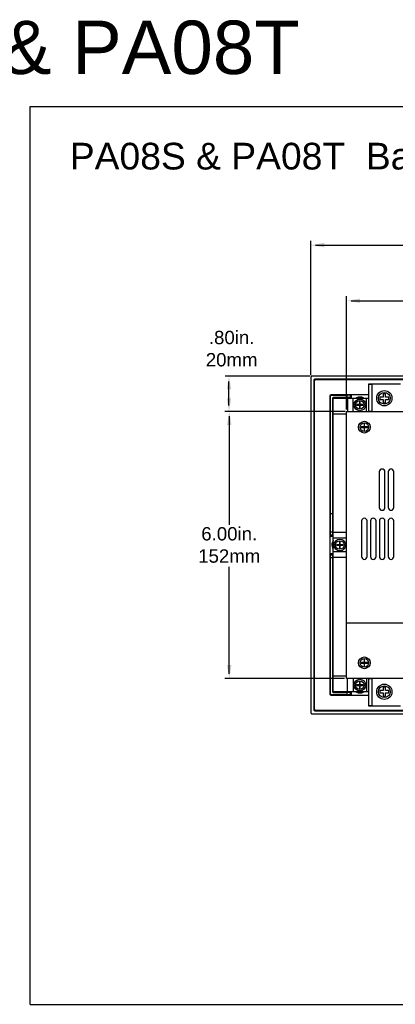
# Model space of a CAD drawing. Extents: x 85 to 134.4, y -34.1 to 29.3.
# Tile 12 of 14: x 109.7 to 118.2, y 7.2 to 29.3. Entities that reach past the tile are written whole.
import ezdxf

# ---------------------------------------------------------------- set-up
doc = ezdxf.new("R2010")
doc.units = 0
doc.header["$LTSCALE"] = 1.87
doc.header["$MEASUREMENT"] = 0
doc.layers.get('0').update_dxf_attribs({"linetype": 'CONTINUOUS'})
doc.layers.add('dim', color=7, linetype='CONTINUOUS')
doc.styles.add('ARIAL', font='ARIAL.TTF', dxfattribs={"height": 0.3})

# ---------------------------------------------------------------- blocks, each defined once
blk = doc.blocks.new('08')
at = {"linetype": 'Continuous'}
for p, q in [((-30.448, 24.639), (-30.448, 44.828)), ((-30.448, 44.828), (-5.968, 44.828)), ((-30.448, 24.639), (-5.968, 24.639))]:
    blk.add_line(p, q, dxfattribs=at)
for p, q in [((-24.128, 38.788), (-24.128, 41.811)), ((-24.028, 41.711), (-19.856, 41.711)), ((-23.326, 38.018), (-23.326, 40.561)), ((-23.226, 40.461), (-19.816, 40.461)), ((-24.154, 38.767), (-26.055, 38.767)), ((-25.972, 38.102), (-25.972, 38.641)), ((-23.356, 37.968), (-26.066, 37.968)), ((-25.966, 37.868), (-25.966, 35.424)), ((-25.966, 32.068), (-25.966, 34.477)), ((-23.376, 31.968), (-26.066, 31.968))]:
    blk.add_line(p, q)
at = {"color": 7, "linetype": 'Continuous'}
for p, q in [((-13.953, 38.768), (-24.098, 38.768)), ((-24.128, 38.738), (-24.128, 31.198)), ((-24.056, 38.683), (-24.056, 31.253)), ((-24.056, 38.683), (-24.055, 38.682)), ((-24.055, 31.254), (-24.055, 38.682)), ((-24.044, 38.682), (-24.055, 38.682)), ((-24.051, 31.273), (-24.051, 38.663)), ((-14.011, 38.698), (-24.041, 38.698)), ((-24.041, 38.698), (-24.04, 38.697)), ((-24.04, 38.697), (-14.012, 38.697)), ((-24.04, 38.686), (-24.04, 38.697)), ((-24.021, 38.693), (-14.031, 38.693)), ((-22.116, 38.588), (-22.836, 38.588)), ((-22.836, 38.588), (-22.836, 37.968)), ((-22.757, 38.578), (-22.836, 38.578)), ((-22.757, 38.588), (-22.757, 37.968)), ((-23.701, 38.313), (-23.701, 31.623)), ((-23.696, 38.323), (-23.698, 38.325)), ((-23.696, 38.323), (-23.696, 35.258)), ((-23.681, 38.338), (-23.683, 38.34)), ((-23.681, 38.338), (-23.316, 38.338)), ((-22.836, 38.343), (-23.671, 38.343)), ((-23.316, 38.339), (-23.32, 38.343)), ((-23.261, 38.339), (-23.316, 38.338)), ((-23.261, 38.339), (-23.316, 38.339)), ((-23.316, 38.283), (-23.316, 38.338)), ((-23.246, 38.343), (-23.246, 38.297)), ((-23.24, 38.343), (-23.24, 38.291)), ((-23.226, 38.343), (-23.226, 38.291)), ((-22.451, 38.368), (-22.501, 38.368)), ((-22.501, 38.368), (-22.501, 38.293)), ((-22.451, 38.293), (-22.451, 38.368)), ((-23.641, 38.268), (-23.641, 35.258)), ((-23.641, 38.268), (-23.634, 38.261)), ((-23.634, 38.261), (-23.626, 38.261)), ((-23.634, 38.261), (-23.634, 37.868)), ((-23.316, 38.283), (-23.626, 38.283)), ((-23.626, 38.283), (-23.619, 38.276)), ((-23.626, 38.268), (-22.836, 38.268)), ((-23.626, 37.92), (-23.626, 38.268)), ((-23.261, 38.282), (-23.316, 38.283)), ((-23.306, 38.268), (-23.306, 37.968)), ((-23.255, 38.276), (-23.261, 38.282)), ((-23.24, 38.291), (-23.246, 38.297)), ((-23.24, 38.291), (-23.226, 38.291)), ((-23.176, 37.968), (-23.176, 38.268)), ((-23.032, 38.124), (-23.101, 38.124)), ((-23.101, 38.124), (-23.101, 38.112)), ((-23.101, 38.112), (-23.032, 38.112)), ((-23.02, 38.193), (-23.032, 38.193)), ((-23.032, 38.193), (-23.032, 38.124)), ((-23.032, 38.112), (-23.032, 38.043)), ((-23.02, 38.124), (-23.02, 38.193)), ((-22.951, 38.124), (-23.02, 38.124)), ((-23.02, 38.112), (-22.951, 38.112)), ((-23.02, 38.043), (-23.02, 38.112)), ((-22.951, 38.112), (-22.951, 38.124)), ((-22.876, 37.968), (-22.876, 38.268)), ((-22.501, 38.293), (-22.576, 38.293)), ((-22.576, 38.293), (-22.576, 38.243)), ((-22.576, 38.243), (-22.501, 38.243)), ((-22.501, 38.243), (-22.501, 38.168)), ((-22.501, 38.168), (-22.451, 38.168)), ((-22.376, 38.293), (-22.451, 38.293)), ((-22.451, 38.243), (-22.376, 38.243)), ((-22.451, 38.168), (-22.451, 38.243)), ((-22.376, 38.243), (-22.376, 38.293)), ((-23.634, 35.875), (-23.634, 37.868)), ((-23.634, 37.868), (-23.634, 37.868)), ((-23.626, 37.92), (-23.326, 37.92)), ((-23.626, 32.021), (-23.626, 37.915)), ((-23.626, 37.915), (-23.326, 37.915)), ((-23.62, 37.92), (-23.62, 37.915)), ((-23.525, 37.915), (-23.525, 37.92)), ((-23.509, 37.915), (-23.509, 37.92)), ((-23.503, 37.92), (-23.503, 37.915)), ((-23.448, 37.915), (-23.448, 37.92)), ((-23.442, 37.915), (-23.442, 37.92)), ((-23.428, 37.915), (-23.428, 37.92)), ((-23.326, 31.968), (-23.326, 37.968)), ((-23.326, 37.968), (-14.726, 37.968)), ((-23.032, 38.043), (-23.02, 38.043)), ((-22.836, 37.978), (-22.757, 37.978)), ((-22.92, 37.693), (-22.932, 37.693)), ((-22.932, 37.693), (-22.932, 37.624)), ((-22.92, 37.624), (-22.92, 37.693)), ((-23.701, 37.572), (-23.697, 37.567)), ((-23.697, 37.483), (-23.701, 37.479)), ((-23.697, 37.567), (-23.697, 37.483)), ((-22.932, 37.624), (-23.001, 37.624)), ((-23.001, 37.624), (-23.001, 37.612)), ((-23.001, 37.612), (-22.932, 37.612)), ((-22.932, 37.612), (-22.932, 37.543)), ((-22.932, 37.543), (-22.92, 37.543)), ((-22.851, 37.624), (-22.92, 37.624)), ((-22.92, 37.612), (-22.851, 37.612)), ((-22.92, 37.543), (-22.92, 37.612)), ((-22.851, 37.612), (-22.851, 37.624)), ((-22.589, 36.613), (-22.589, 35.813)), ((-22.463, 35.813), (-22.463, 36.613)), ((-22.389, 36.613), (-22.389, 35.813)), ((-22.263, 35.813), (-22.263, 36.613)), ((-23.701, 36.417), (-23.697, 36.412)), ((-23.697, 36.328), (-23.701, 36.324)), ((-23.697, 36.412), (-23.697, 36.328)), ((-23.701, 35.678), (-23.626, 35.678)), ((-23.634, 35.198), (-23.634, 35.678)), ((-22.988, 35.508), (-22.988, 34.708)), ((-22.863, 34.708), (-22.863, 35.508)), ((-22.788, 35.508), (-22.788, 34.708)), ((-22.663, 34.708), (-22.663, 35.508)), ((-22.588, 35.508), (-22.588, 34.708)), ((-22.463, 34.708), (-22.463, 35.508)), ((-22.388, 35.508), (-22.388, 34.708)), ((-22.263, 34.708), (-22.263, 35.508)), ((-23.701, 35.262), (-23.697, 35.257)), ((-23.696, 35.258), (-23.697, 35.202)), ((-23.697, 35.257), (-23.697, 35.202)), ((-23.641, 35.258), (-23.696, 35.258)), ((-23.641, 35.258), (-23.64, 35.203)), ((-23.326, 35.248), (-23.626, 35.248)), ((-23.655, 35.188), (-23.701, 35.188)), ((-23.701, 35.183), (-23.649, 35.183)), ((-23.701, 35.168), (-23.649, 35.168)), ((-23.649, 35.183), (-23.655, 35.188)), ((-23.634, 35.198), (-23.64, 35.203)), ((-23.626, 35.198), (-23.634, 35.198)), ((-23.326, 35.118), (-23.626, 35.118)), ((-23.47, 35.043), (-23.482, 35.043)), ((-23.482, 35.043), (-23.482, 34.974)), ((-23.47, 34.974), (-23.47, 35.043)), ((-23.649, 34.768), (-23.701, 34.768)), ((-23.326, 34.818), (-23.626, 34.818)), ((-23.551, 34.974), (-23.551, 34.962)), ((-23.482, 34.974), (-23.551, 34.974)), ((-23.551, 34.962), (-23.482, 34.962)), ((-23.482, 34.962), (-23.482, 34.893)), ((-23.482, 34.893), (-23.47, 34.893)), ((-23.401, 34.974), (-23.47, 34.974)), ((-23.47, 34.962), (-23.401, 34.962)), ((-23.47, 34.893), (-23.47, 34.962)), ((-23.401, 34.962), (-23.401, 34.974)), ((-23.649, 34.753), (-23.701, 34.753)), ((-23.701, 34.748), (-23.655, 34.748)), ((-23.697, 34.678), (-23.701, 34.674)), ((-23.697, 34.733), (-23.696, 34.678)), ((-23.697, 34.733), (-23.697, 34.678)), ((-23.696, 34.678), (-23.696, 31.613)), ((-23.641, 34.678), (-23.696, 34.678)), ((-23.649, 34.753), (-23.655, 34.748)), ((-23.64, 34.732), (-23.641, 34.678)), ((-23.641, 34.678), (-23.641, 31.668)), ((-23.634, 34.738), (-23.64, 34.732)), ((-23.634, 32.068), (-23.634, 34.738)), ((-23.626, 34.738), (-23.634, 34.738)), ((-23.326, 34.688), (-23.626, 34.688)), ((-23.701, 33.612), (-23.697, 33.607)), ((-23.697, 33.523), (-23.701, 33.519)), ((-23.697, 33.607), (-23.697, 33.523)), ((-23.326, 33.218), (-14.726, 33.218)), ((-23.701, 32.457), (-23.697, 32.452)), ((-23.697, 32.368), (-23.701, 32.364)), ((-23.697, 32.452), (-23.697, 32.368)), ((-22.92, 32.393), (-22.932, 32.393)), ((-22.932, 32.393), (-22.932, 32.324)), ((-22.92, 32.324), (-22.92, 32.393)), ((-22.932, 32.324), (-23.001, 32.324)), ((-23.001, 32.324), (-23.001, 32.312)), ((-23.001, 32.312), (-22.932, 32.312)), ((-22.932, 32.312), (-22.932, 32.243)), ((-22.932, 32.243), (-22.92, 32.243)), ((-22.851, 32.324), (-22.92, 32.324)), ((-22.92, 32.312), (-22.851, 32.312)), ((-22.92, 32.243), (-22.92, 32.312)), ((-22.851, 32.312), (-22.851, 32.324)), ((-23.634, 32.068), (-23.634, 31.674)), ((-23.634, 32.068), (-23.634, 32.068)), ((-23.326, 32.021), (-23.626, 32.021)), ((-23.326, 32.016), (-23.626, 32.016)), ((-23.626, 31.668), (-23.626, 32.016)), ((-23.62, 32.021), (-23.62, 32.016)), ((-23.525, 32.016), (-23.525, 32.021)), ((-23.511, 32.021), (-23.511, 32.016)), ((-23.509, 32.021), (-23.509, 32.016)), ((-23.503, 32.021), (-23.503, 32.016)), ((-23.448, 32.016), (-23.448, 32.021)), ((-23.442, 32.016), (-23.442, 32.021)), ((-23.428, 32.016), (-23.428, 32.021)), ((-14.726, 31.968), (-23.326, 31.968)), ((-23.306, 31.668), (-23.306, 31.968)), ((-23.176, 31.968), (-23.176, 31.668)), ((-23.02, 31.893), (-23.032, 31.893)), ((-23.032, 31.893), (-23.032, 31.824)), ((-23.02, 31.824), (-23.02, 31.893)), ((-22.876, 31.968), (-22.876, 31.668)), ((-22.836, 31.968), (-22.836, 31.348)), ((-22.757, 31.958), (-22.836, 31.958)), ((-22.757, 31.968), (-22.757, 31.348)), ((-23.641, 31.668), (-23.634, 31.674)), ((-23.634, 31.674), (-23.626, 31.674)), ((-22.836, 31.668), (-23.626, 31.668)), ((-23.032, 31.824), (-23.101, 31.824)), ((-23.101, 31.824), (-23.101, 31.812)), ((-23.101, 31.812), (-23.032, 31.812)), ((-23.032, 31.812), (-23.032, 31.743)), ((-23.032, 31.743), (-23.02, 31.743)), ((-22.951, 31.824), (-23.02, 31.824)), ((-23.02, 31.812), (-22.951, 31.812)), ((-23.02, 31.743), (-23.02, 31.812)), ((-22.951, 31.812), (-22.951, 31.824)), ((-22.576, 31.693), (-22.576, 31.643)), ((-22.501, 31.693), (-22.576, 31.693)), ((-22.501, 31.768), (-22.501, 31.693)), ((-22.451, 31.768), (-22.501, 31.768)), ((-22.451, 31.693), (-22.451, 31.768)), ((-22.376, 31.693), (-22.451, 31.693)), ((-22.376, 31.643), (-22.376, 31.693)), ((-23.698, 31.61), (-23.696, 31.613)), ((-23.683, 31.595), (-23.681, 31.598)), ((-23.316, 31.598), (-23.681, 31.598)), ((-23.671, 31.593), (-22.836, 31.593)), ((-23.626, 31.653), (-23.619, 31.659)), ((-23.626, 31.653), (-23.316, 31.653)), ((-23.32, 31.593), (-23.316, 31.597)), ((-23.261, 31.654), (-23.316, 31.653)), ((-23.316, 31.598), (-23.316, 31.653)), ((-23.261, 31.597), (-23.316, 31.598)), ((-23.316, 31.597), (-23.261, 31.597)), ((-23.255, 31.66), (-23.261, 31.654)), ((-23.24, 31.645), (-23.246, 31.639)), ((-23.246, 31.639), (-23.246, 31.593)), ((-23.24, 31.645), (-23.24, 31.593)), ((-23.24, 31.645), (-23.226, 31.645)), ((-23.226, 31.645), (-23.226, 31.593)), ((-22.576, 31.643), (-22.501, 31.643)), ((-22.501, 31.643), (-22.501, 31.568)), ((-22.501, 31.568), (-22.451, 31.568)), ((-22.451, 31.568), (-22.451, 31.643)), ((-22.451, 31.643), (-22.376, 31.643)), ((-24.056, 31.253), (-24.055, 31.254)), ((-24.044, 31.254), (-24.055, 31.254)), ((-24.041, 31.238), (-24.04, 31.239)), ((-24.041, 31.238), (-14.011, 31.238)), ((-24.04, 31.25), (-24.04, 31.239)), ((-14.012, 31.239), (-24.04, 31.239)), ((-14.031, 31.243), (-24.021, 31.243)), ((-22.836, 31.358), (-22.757, 31.358)), ((-22.836, 31.348), (-22.116, 31.348)), ((-24.098, 31.168), (-13.953, 31.168))]:
    blk.add_line(p, q, dxfattribs=at)
for points in [[(-24.098, 38.768), (-24.104, 38.767), (-24.11, 38.765), (-24.115, 38.763), (-24.119, 38.759), (-24.123, 38.754), (-24.126, 38.749), (-24.128, 38.744), (-24.128, 38.738)], [(-24.056, 38.683), (-24.055, 38.687), (-24.053, 38.692), (-24.05, 38.695), (-24.045, 38.697), (-24.041, 38.698)], [(-24.055, 38.682), (-24.054, 38.688), (-24.05, 38.692), (-24.046, 38.696), (-24.04, 38.697)], [(-23.681, 38.338), (-23.685, 38.337), (-23.69, 38.335), (-23.693, 38.332), (-23.695, 38.327), (-23.696, 38.323)], [(-23.316, 38.339), (-23.312, 38.339), (-23.309, 38.34), (-23.306, 38.342), (-23.306, 38.343)], [(-23.251, 38.343), (-23.251, 38.342), (-23.256, 38.34), (-23.261, 38.339)], [(-23.641, 38.268), (-23.64, 38.272), (-23.638, 38.277), (-23.635, 38.28), (-23.63, 38.282), (-23.626, 38.283)], [(-23.634, 38.261), (-23.633, 38.267), (-23.63, 38.272)], [(-23.63, 38.272), (-23.625, 38.275), (-23.619, 38.276)], [(-23.619, 38.276), (-23.619, 38.275), (-23.62, 38.273), (-23.62, 38.27), (-23.62, 38.268)], [(-23.255, 38.276), (-23.377, 38.276), (-23.498, 38.276), (-23.619, 38.276)], [(-23.261, 38.282), (-23.256, 38.283), (-23.252, 38.285), (-23.249, 38.288), (-23.246, 38.292), (-23.246, 38.297)], [(-23.255, 38.276), (-23.255, 38.275), (-23.256, 38.271), (-23.256, 38.268)], [(-23.24, 38.291), (-23.24, 38.289), (-23.241, 38.286), (-23.242, 38.284), (-23.244, 38.281), (-23.246, 38.279), (-23.248, 38.278), (-23.25, 38.277), (-23.253, 38.276), (-23.255, 38.276)], [(-23.226, 38.291), (-23.226, 38.286), (-23.227, 38.281), (-23.23, 38.276), (-23.233, 38.272), (-23.237, 38.268), (-23.237, 38.268)], [(-23.127, 38.268), (-23.122, 38.272), (-23.092, 38.287), (-23.06, 38.296), (-23.026, 38.299), (-22.993, 38.296), (-22.96, 38.287), (-22.93, 38.272), (-22.925, 38.268)], [(-23.096, 38.268), (-23.086, 38.273), (-23.057, 38.281), (-23.026, 38.284), (-22.995, 38.281), (-22.965, 38.273), (-22.955, 38.268)], [(-23.626, 37.868), (-23.63, 37.868), (-23.633, 37.868), (-23.634, 37.868)], [(-23.634, 37.868), (-23.634, 37.868), (-23.631, 37.868), (-23.628, 37.868), (-23.626, 37.868)], [(-23.701, 37.558), (-23.7, 37.558), (-23.698, 37.561), (-23.697, 37.564), (-23.697, 37.567)], [(-23.697, 37.483), (-23.697, 37.486), (-23.698, 37.489), (-23.7, 37.492), (-23.701, 37.493)], [(-23.701, 36.403), (-23.7, 36.403), (-23.698, 36.406), (-23.697, 36.409), (-23.697, 36.412)], [(-23.697, 36.328), (-23.697, 36.331), (-23.698, 36.334), (-23.7, 36.337), (-23.701, 36.338)], [(-23.701, 35.248), (-23.7, 35.248), (-23.698, 35.251), (-23.697, 35.254), (-23.697, 35.257)], [(-23.697, 35.202), (-23.698, 35.198), (-23.7, 35.193), (-23.701, 35.193)], [(-23.626, 35.068), (-23.63, 35.062), (-23.645, 35.032), (-23.654, 34.999), (-23.656, 34.966), (-23.653, 34.932), (-23.643, 34.899), (-23.627, 34.87), (-23.626, 34.867)], [(-23.655, 35.188), (-23.65, 35.188), (-23.646, 35.19), (-23.643, 35.194), (-23.641, 35.198), (-23.64, 35.203)], [(-23.649, 35.183), (-23.647, 35.183), (-23.644, 35.183), (-23.642, 35.185), (-23.639, 35.187), (-23.637, 35.189), (-23.636, 35.192), (-23.635, 35.195), (-23.634, 35.198)], [(-23.649, 35.168), (-23.649, 35.173), (-23.649, 35.178), (-23.649, 35.181), (-23.649, 35.183)], [(-23.649, 35.168), (-23.644, 35.168), (-23.639, 35.169), (-23.634, 35.172), (-23.629, 35.176), (-23.626, 35.179)], [(-23.626, 35.037), (-23.631, 35.027), (-23.639, 34.997), (-23.642, 34.966), (-23.638, 34.935), (-23.629, 34.905), (-23.626, 34.898)], [(-23.626, 34.756), (-23.627, 34.758), (-23.632, 34.763), (-23.638, 34.766), (-23.644, 34.767), (-23.649, 34.768)], [(-23.649, 34.768), (-23.649, 34.762), (-23.649, 34.757), (-23.649, 34.754), (-23.649, 34.753)], [(-23.701, 34.743), (-23.7, 34.742), (-23.698, 34.738), (-23.697, 34.733)], [(-23.697, 34.678), (-23.697, 34.681), (-23.698, 34.684), (-23.7, 34.687), (-23.701, 34.688)], [(-23.64, 34.732), (-23.641, 34.738), (-23.643, 34.742), (-23.646, 34.745), (-23.65, 34.747), (-23.655, 34.748)], [(-23.634, 34.738), (-23.635, 34.74), (-23.635, 34.743), (-23.636, 34.746), (-23.638, 34.748), (-23.641, 34.75), (-23.644, 34.752), (-23.647, 34.753), (-23.649, 34.753)], [(-23.701, 33.598), (-23.7, 33.598), (-23.698, 33.601), (-23.697, 33.604), (-23.697, 33.607)], [(-23.697, 33.523), (-23.697, 33.526), (-23.698, 33.529), (-23.7, 33.532), (-23.701, 33.533)], [(-23.701, 32.443), (-23.7, 32.443), (-23.698, 32.446), (-23.697, 32.449), (-23.697, 32.452)], [(-23.697, 32.368), (-23.697, 32.371), (-23.698, 32.374), (-23.7, 32.377), (-23.701, 32.378)], [(-23.626, 32.068), (-23.628, 32.068), (-23.631, 32.068), (-23.634, 32.068), (-23.634, 32.068)], [(-23.634, 32.068), (-23.633, 32.068), (-23.63, 32.068), (-23.626, 32.068)], [(-23.626, 31.653), (-23.63, 31.653), (-23.635, 31.656), (-23.638, 31.659), (-23.64, 31.663), (-23.641, 31.668)], [(-23.63, 31.664), (-23.633, 31.669), (-23.634, 31.674)], [(-23.619, 31.659), (-23.625, 31.66), (-23.63, 31.664)], [(-23.619, 31.659), (-23.619, 31.66), (-23.62, 31.662), (-23.62, 31.666), (-23.62, 31.668)], [(-23.255, 31.66), (-23.255, 31.661), (-23.256, 31.664), (-23.256, 31.668)], [(-23.237, 31.668), (-23.237, 31.668), (-23.233, 31.664), (-23.23, 31.659), (-23.227, 31.655), (-23.226, 31.649), (-23.226, 31.645)], [(-22.925, 31.668), (-22.93, 31.664), (-22.961, 31.649), (-22.993, 31.639), (-23.026, 31.636), (-23.06, 31.64), (-23.092, 31.649), (-23.122, 31.664), (-23.127, 31.668)], [(-22.955, 31.668), (-22.965, 31.663), (-22.995, 31.654), (-23.026, 31.651), (-23.056, 31.654), (-23.086, 31.663), (-23.096, 31.668)], [(-23.696, 31.613), (-23.695, 31.608), (-23.693, 31.604), (-23.69, 31.601), (-23.685, 31.598), (-23.681, 31.598)], [(-23.619, 31.659), (-23.498, 31.659), (-23.377, 31.659), (-23.255, 31.66)], [(-23.306, 31.593), (-23.306, 31.593), (-23.309, 31.595), (-23.312, 31.596), (-23.316, 31.597)], [(-23.246, 31.639), (-23.246, 31.643), (-23.249, 31.647), (-23.252, 31.651), (-23.256, 31.653), (-23.261, 31.654)], [(-23.261, 31.597), (-23.256, 31.596), (-23.251, 31.594), (-23.251, 31.593)], [(-23.255, 31.66), (-23.253, 31.659), (-23.25, 31.659), (-23.248, 31.658), (-23.246, 31.656), (-23.244, 31.654), (-23.242, 31.652), (-23.241, 31.65), (-23.24, 31.647), (-23.24, 31.645)], [(-24.041, 31.238), (-24.045, 31.238), (-24.05, 31.241), (-24.053, 31.244), (-24.055, 31.248), (-24.056, 31.253)], [(-24.04, 31.239), (-24.046, 31.24), (-24.05, 31.243), (-24.054, 31.248), (-24.055, 31.254)], [(-24.128, 31.198), (-24.128, 31.192), (-24.126, 31.186), (-24.123, 31.181), (-24.119, 31.177), (-24.115, 31.173), (-24.11, 31.17), (-24.104, 31.168), (-24.098, 31.168)]]:
    blk.add_lwpolyline(points, dxfattribs=at)
for centre, radius in [((-22.476, 38.268), 0.172), ((-22.476, 38.268), 0.132), ((-23.026, 38.118), 0.132), ((-23.026, 38.118), 0.097), ((-22.926, 37.618), 0.132), ((-22.926, 37.618), 0.097), ((-23.476, 34.968), 0.132), ((-23.476, 34.968), 0.097), ((-22.926, 32.318), 0.132), ((-22.926, 32.318), 0.097), ((-23.026, 31.818), 0.132), ((-23.026, 31.818), 0.097), ((-22.476, 31.668), 0.172), ((-22.476, 31.668), 0.132)]:
    blk.add_circle(centre, radius, dxfattribs=at)
for centre, radius, start, end in [((-24.021, 38.663), 0.03, 90, 180), ((-23.671, 38.313), 0.03, 90, 180), ((-23.026, 38.118), 0.163, 67.5639, 112.4361), ((-22.526, 36.613), 0.063, 0, 180), ((-22.326, 36.613), 0.063, 0, 180), ((-22.526, 35.813), 0.063, 180, 0), ((-22.326, 35.813), 0.063, 180, 0), ((-22.926, 35.508), 0.0625, 0, 180), ((-22.726, 35.508), 0.0625, 0, 180), ((-22.526, 35.508), 0.0625, 0, 180), ((-22.326, 35.508), 0.0625, 0, 180), ((-23.476, 34.968), 0.163, 157.5639, 202.4361), ((-22.926, 34.708), 0.0625, 180, 0), ((-22.726, 34.708), 0.0625, 180, 0), ((-22.526, 34.708), 0.0625, 180, 0), ((-22.326, 34.708), 0.0625, 180, 0), ((-23.026, 31.818), 0.163, 247.5639, 292.4361), ((-23.671, 31.623), 0.03, 180, 270), ((-24.021, 31.273), 0.03, 180, 270)]:
    blk.add_arc(centre, radius, start, end, dxfattribs=at)
for points in [[(-23.828, 41.761), (-23.828, 41.661), (-24.128, 41.711)], [(-23.026, 40.511), (-23.026, 40.411), (-23.326, 40.461)], [(-26.022, 38.467), (-25.922, 38.467), (-25.972, 38.767)], [(-26.022, 38.268), (-25.922, 38.268), (-25.972, 37.968)], [(-26.016, 37.668), (-25.916, 37.668), (-25.966, 37.968)], [(-26.016, 32.268), (-25.916, 32.268), (-25.966, 31.968)]]:
    blk.add_solid(points)
at = {"char_height": 0.3, "attachment_point": 5, "style": 'ARIAL'}
for s, insert in [('.80in.\\P20mm', (-25.912, 39.382)), ('6.00in.\\P152mm', (-25.966, 34.968))]:
    blk.add_mtext(s, dxfattribs=dict(at, insert=insert))
at = {"layer": 'dim', "insert": (-36.771, 46.759), "char_height": 1.2, "width": 13.5832, "attachment_point": 1}
blk.add_mtext('{\\fArial|b0|i0|c0|p34;PA08S & PA08T}', dxfattribs=at)
at = {"layer": 'dim', "insert": (-29.554, 44.012), "char_height": 0.6, "attachment_point": 1}
blk.add_mtext('{\\fArial|b0|i0|c0|p34;PA08S & PA08T  Back View}', dxfattribs=at)

msp = doc.modelspace()

# ---------------------------------------------------------------- block references
msp.add_blockref('08', (140.399, -17.442))

doc.saveas('drawing.dxf')
